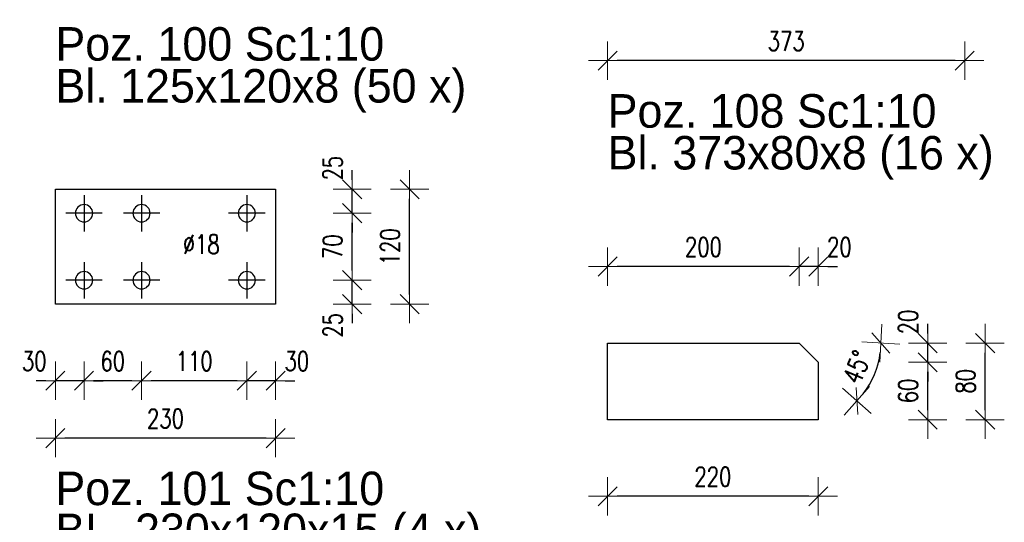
# Model space of a CAD drawing. Header units: millimetres. Extents: x 3515 to 4269, y 13087 to 13548.
# Tile 13 of 20: x 4017 to 4120, y 13230 to 13282. Entities that reach past the tile are written whole.
import ezdxf

# ---------------------------------------------------------------- set-up
doc = ezdxf.new("R2010")
doc.units = ezdxf.units.MM
doc.header["$LTSCALE"] = 10
doc.linetypes.add('MITTE', pattern=[2, 1.25, -0.25, 0.25, -0.25])
doc.layers.get('Defpoints').update_dxf_attribs({"color": 1})
doc.layers.add('PS_DIM', color=4, linetype='Continuous', lineweight=13)
doc.layers.add('PS_SOLID', color=7, linetype='Continuous', lineweight=30)
doc.layers.add('PS_MID', color=5, linetype='MITTE')
doc.layers.add('PS_PLATE', color=1, linetype='Continuous')
doc.styles.add('simplex', font='simplex.shx', dxfattribs={"width": 0.75})
doc.dimstyles.new('1_10_PRZ_DS1-LS10', dxfattribs={"dimtxt": 2, "dimasz": 1, "dimexe": 2, "dimexo": 5, "dimgap": 1, "dimtad": 1, "dimdec": 0, "dimlfac": 10, "dimtxsty": 'simplex', "dimblk": 'dimznak', "dimcen": 2, "dimse1": 1, "dimse2": 1, "dimclrt": 3, "dimadec": 1, "dimazin": 0, "dimtfac": 1, "dimtdec": 0, "dimtix": 1, "dimtmove": 2, "dimatfit": 3, "dimldrblk": 'dim-grot', "dimfxl": 1, "dimarcsym": 0})

# ---------------------------------------------------------------- blocks, each defined once
blk = doc.blocks.new('dimznak')
at = {"color": 0}
for points in [[(0, 2), (0, -2)], [(-2, 0), (2, 0)]]:
    blk.add_lwpolyline(points, dxfattribs=at)
at = {"color": 2}
blk.add_lwpolyline([(1, 1), (-1, -1)], dxfattribs=at)
blk = doc.blocks.new('*D226')
at = {"layer": 'Defpoints', "color": 0, "transparency": 16777216}
for p in [(4041.17, 13255.21), (4052.17, 13255.21), (4044.17, 13252.71)]:
    blk.add_point(p, dxfattribs=at)
at = {"layer": 'PS_DIM', "color": 0, "lineweight": -2, "transparency": 16777216}
for p, q in [((4052.17, 13256.21), (4052.17, 13257.21)), ((4052.17, 13252.71), (4052.17, 13255.21)), ((4052.17, 13251.71), (4052.17, 13250.71))]:
    blk.add_line(p, q, dxfattribs=at)
for p, rotation in [((4052.17, 13255.21), 270), ((4052.17, 13252.71), 90)]:
    blk.add_blockref('dimznak', p, dxfattribs=dict(at, rotation=rotation))
at = {"layer": 'PS_DIM', "color": 3, "transparency": 16777216, "insert": (4050.13, 13250.5), "char_height": 2, "attachment_point": 5, "rotation": 90, "style": 'simplex'}
blk.add_mtext('25', dxfattribs=at)
blk = doc.blocks.new('dim-grot')
blk.add_hatch(color=256).paths.add_polyline_path([(0, 0), (-2, 0.5), (-2, -0.5)])
blk.add_lwpolyline([(0, 0), (-2, 0.5), (-2, -0.5), (0, 0)])
blk = doc.blocks.new('*D227')
at = {"layer": 'Defpoints', "color": 0, "transparency": 16777216}
for p in [(4041.17, 13262.21), (4052.17, 13262.21), (4041.17, 13255.21)]:
    blk.add_point(p, dxfattribs=at)
at = {"layer": 'PS_DIM', "color": 0, "lineweight": -2, "transparency": 16777216}
blk.add_line((4052.17, 13256.21), (4052.17, 13261.21), dxfattribs=at)
for p, rotation in [((4052.17, 13262.21), 90), ((4052.17, 13255.21), 270)]:
    blk.add_blockref('dimznak', p, dxfattribs=dict(at, rotation=rotation))
at = {"layer": 'PS_DIM', "color": 3, "transparency": 16777216, "insert": (4050.13, 13258.71), "char_height": 2, "attachment_point": 5, "rotation": 90, "style": 'simplex'}
blk.add_mtext('70', dxfattribs=at)
blk = doc.blocks.new('*D228')
at = {"layer": 'Defpoints', "color": 0, "transparency": 16777216}
for p in [(4044.17, 13264.71), (4052.17, 13264.71), (4041.17, 13262.21)]:
    blk.add_point(p, dxfattribs=at)
at = {"layer": 'PS_DIM', "color": 0, "lineweight": -2, "transparency": 16777216}
for p, q in [((4052.17, 13265.71), (4052.17, 13266.71)), ((4052.17, 13262.21), (4052.17, 13264.71)), ((4052.17, 13261.21), (4052.17, 13260.21))]:
    blk.add_line(p, q, dxfattribs=at)
for p, rotation in [((4052.17, 13264.71), 270), ((4052.17, 13262.21), 90)]:
    blk.add_blockref('dimznak', p, dxfattribs=dict(at, rotation=rotation))
at = {"layer": 'PS_DIM', "color": 3, "transparency": 16777216, "insert": (4050.13, 13266.92), "char_height": 2, "attachment_point": 5, "rotation": 90, "style": 'simplex'}
blk.add_mtext('25', dxfattribs=at)
blk = doc.blocks.new('*D229')
at = {"layer": 'Defpoints', "color": 0, "transparency": 16777216}
for p in [(4044.17, 13264.71), (4058.17, 13264.71), (4044.17, 13252.71)]:
    blk.add_point(p, dxfattribs=at)
at = {"layer": 'PS_DIM', "color": 0, "lineweight": -2, "transparency": 16777216}
blk.add_line((4058.17, 13253.71), (4058.17, 13263.71), dxfattribs=at)
for p, rotation in [((4058.17, 13264.71), 90), ((4058.17, 13252.71), 270)]:
    blk.add_blockref('dimznak', p, dxfattribs=dict(at, rotation=rotation))
at = {"layer": 'PS_DIM', "color": 3, "transparency": 16777216, "insert": (4056.13, 13258.71), "char_height": 2, "attachment_point": 5, "rotation": 90, "style": 'simplex'}
blk.add_mtext('120', dxfattribs=at)
blk = doc.blocks.new('*D230')
at = {"layer": 'Defpoints', "color": 0, "transparency": 16777216}
for p in [(4041.17, 13255.21), (4044.17, 13252.71), (4041.17, 13244.71)]:
    blk.add_point(p, dxfattribs=at)
at = {"layer": 'PS_DIM', "color": 0, "lineweight": -2, "transparency": 16777216}
for p, q in [((4040.17, 13244.71), (4039.17, 13244.71)), ((4044.17, 13244.71), (4041.17, 13244.71)), ((4045.17, 13244.71), (4046.17, 13244.71))]:
    blk.add_line(p, q, dxfattribs=at)
blk.add_blockref('dimznak', (4041.17, 13244.71), dxfattribs=at)
at = {"layer": 'PS_DIM', "color": 0, "lineweight": -2, "transparency": 16777216, "rotation": 180}
blk.add_blockref('dimznak', (4044.17, 13244.71), dxfattribs=at)
at = {"layer": 'PS_DIM', "color": 3, "transparency": 16777216, "insert": (4046.39, 13246.75), "char_height": 2, "attachment_point": 5, "style": 'simplex'}
blk.add_mtext('30', dxfattribs=at)
blk = doc.blocks.new('*D231')
at = {"layer": 'Defpoints', "color": 0, "transparency": 16777216}
for p in [(4030.17, 13255.21), (4041.17, 13255.21), (4030.17, 13244.71)]:
    blk.add_point(p, dxfattribs=at)
at = {"layer": 'PS_DIM', "color": 0, "lineweight": -2, "transparency": 16777216}
blk.add_line((4040.17, 13244.71), (4031.17, 13244.71), dxfattribs=at)
at = {"layer": 'PS_DIM', "color": 0, "lineweight": -2, "transparency": 16777216, "rotation": 180}
blk.add_blockref('dimznak', (4030.17, 13244.71), dxfattribs=at)
at = {"layer": 'PS_DIM', "color": 0, "lineweight": -2, "transparency": 16777216}
blk.add_blockref('dimznak', (4041.17, 13244.71), dxfattribs=at)
at = {"layer": 'PS_DIM', "color": 3, "transparency": 16777216, "insert": (4035.67, 13246.75), "char_height": 2, "attachment_point": 5, "style": 'simplex'}
blk.add_mtext('110', dxfattribs=at)
blk = doc.blocks.new('*D232')
at = {"layer": 'Defpoints', "color": 0, "transparency": 16777216}
for p in [(4024.17, 13255.21), (4030.17, 13255.21), (4024.17, 13244.71)]:
    blk.add_point(p, dxfattribs=at)
at = {"layer": 'PS_DIM', "color": 0, "lineweight": -2, "transparency": 16777216}
blk.add_line((4029.17, 13244.71), (4025.17, 13244.71), dxfattribs=at)
at = {"layer": 'PS_DIM', "color": 0, "lineweight": -2, "transparency": 16777216, "rotation": 180}
blk.add_blockref('dimznak', (4024.17, 13244.71), dxfattribs=at)
at = {"layer": 'PS_DIM', "color": 0, "lineweight": -2, "transparency": 16777216}
blk.add_blockref('dimznak', (4030.17, 13244.71), dxfattribs=at)
at = {"layer": 'PS_DIM', "color": 3, "transparency": 16777216, "insert": (4027.17, 13246.75), "char_height": 2, "attachment_point": 5, "style": 'simplex'}
blk.add_mtext('60', dxfattribs=at)
blk = doc.blocks.new('*D233')
at = {"layer": 'Defpoints', "color": 0, "transparency": 16777216}
for p in [(4024.17, 13255.21), (4021.17, 13252.71), (4021.17, 13244.71)]:
    blk.add_point(p, dxfattribs=at)
at = {"layer": 'PS_DIM', "color": 0, "lineweight": -2, "transparency": 16777216}
for p, q in [((4020.17, 13244.71), (4019.17, 13244.71)), ((4024.17, 13244.71), (4021.17, 13244.71)), ((4025.17, 13244.71), (4026.17, 13244.71))]:
    blk.add_line(p, q, dxfattribs=at)
blk.add_blockref('dimznak', (4021.17, 13244.71), dxfattribs=at)
at = {"layer": 'PS_DIM', "color": 0, "lineweight": -2, "transparency": 16777216, "rotation": 180}
blk.add_blockref('dimznak', (4024.17, 13244.71), dxfattribs=at)
at = {"layer": 'PS_DIM', "color": 3, "transparency": 16777216, "insert": (4018.96, 13246.75), "char_height": 2, "attachment_point": 5, "style": 'simplex'}
blk.add_mtext('30', dxfattribs=at)
blk = doc.blocks.new('*D234')
at = {"layer": 'Defpoints', "color": 0, "transparency": 16777216}
for p in [(4021.17, 13252.71), (4044.17, 13252.71), (4021.17, 13238.71)]:
    blk.add_point(p, dxfattribs=at)
at = {"layer": 'PS_DIM', "color": 0, "lineweight": -2, "transparency": 16777216}
blk.add_line((4043.17, 13238.71), (4022.17, 13238.71), dxfattribs=at)
at = {"layer": 'PS_DIM', "color": 0, "lineweight": -2, "transparency": 16777216, "rotation": 180}
blk.add_blockref('dimznak', (4021.17, 13238.71), dxfattribs=at)
at = {"layer": 'PS_DIM', "color": 0, "lineweight": -2, "transparency": 16777216}
blk.add_blockref('dimznak', (4044.17, 13238.71), dxfattribs=at)
at = {"layer": 'PS_DIM', "color": 3, "transparency": 16777216, "insert": (4032.67, 13240.75), "char_height": 2, "attachment_point": 5, "style": 'simplex'}
blk.add_mtext('230', dxfattribs=at)
blk = doc.blocks.new('*D311')
at = {"layer": 'Defpoints', "color": 0, "transparency": 16777216}
for p in [(4078.85, 13286.15), (4116.15, 13286.15), (4078.85, 13278.15)]:
    blk.add_point(p, dxfattribs=at)
at = {"layer": 'PS_DIM', "color": 0, "lineweight": -2, "transparency": 16777216}
blk.add_line((4115.15, 13278.15), (4079.85, 13278.15), dxfattribs=at)
at = {"layer": 'PS_DIM', "color": 0, "lineweight": -2, "transparency": 16777216, "rotation": 180}
blk.add_blockref('dimznak', (4078.85, 13278.15), dxfattribs=at)
at = {"layer": 'PS_DIM', "color": 0, "lineweight": -2, "transparency": 16777216}
blk.add_blockref('dimznak', (4116.15, 13278.15), dxfattribs=at)
at = {"layer": 'PS_DIM', "color": 3, "transparency": 16777216, "insert": (4097.5, 13280.19), "char_height": 2, "attachment_point": 5, "style": 'simplex'}
blk.add_mtext('373', dxfattribs=at)
blk = doc.blocks.new('*D315')
at = {"layer": 'Defpoints', "color": 0, "transparency": 16777216}
for p in [(4098.85, 13248.64), (4101.68, 13248.64), (4100.85, 13246.64), (4106.25, 13244.36)]:
    blk.add_point(p, dxfattribs=at)
at = {"layer": 'PS_DIM', "color": 0, "lineweight": -2, "transparency": 16777216}
blk.add_arc((4098.85, 13248.64), 8.54, 321.7108, 353.2892, dxfattribs=at)
for p, rotation in [((4107.39, 13248.64), 86.64460473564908), ((4104.89, 13242.6), 228.3553952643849)]:
    blk.add_blockref('dimznak', p, dxfattribs=dict(at, rotation=rotation))
at = {"layer": 'PS_DIM', "color": 3, "transparency": 16777216, "insert": (4104.89, 13246.13), "char_height": 2, "attachment_point": 5, "rotation": 67.5, "style": 'simplex'}
blk.add_mtext('45%%d', dxfattribs=at)
blk = doc.blocks.new('*D316')
at = {"layer": 'Defpoints', "color": 0, "transparency": 16777216}
for p in [(4100.85, 13246.64), (4112.28, 13246.64), (4100.85, 13240.64)]:
    blk.add_point(p, dxfattribs=at)
at = {"layer": 'PS_DIM', "color": 0, "lineweight": -2, "transparency": 16777216}
blk.add_line((4112.28, 13241.64), (4112.28, 13245.64), dxfattribs=at)
for p, rotation in [((4112.28, 13246.64), 90), ((4112.28, 13240.64), 270)]:
    blk.add_blockref('dimznak', p, dxfattribs=dict(at, rotation=rotation))
at = {"layer": 'PS_DIM', "color": 3, "transparency": 16777216, "insert": (4110.24, 13243.64), "char_height": 2, "attachment_point": 5, "rotation": 90, "style": 'simplex'}
blk.add_mtext('60', dxfattribs=at)
blk = doc.blocks.new('*D317')
at = {"layer": 'Defpoints', "color": 0, "transparency": 16777216}
for p in [(4098.85, 13248.64), (4112.28, 13248.64), (4100.85, 13246.64)]:
    blk.add_point(p, dxfattribs=at)
at = {"layer": 'PS_DIM', "color": 0, "lineweight": -2, "transparency": 16777216}
for p, q in [((4112.28, 13249.64), (4112.28, 13250.64)), ((4112.28, 13246.64), (4112.28, 13248.64)), ((4112.28, 13245.64), (4112.28, 13244.64))]:
    blk.add_line(p, q, dxfattribs=at)
for p, rotation in [((4112.28, 13248.64), 270), ((4112.28, 13246.64), 90)]:
    blk.add_blockref('dimznak', p, dxfattribs=dict(at, rotation=rotation))
at = {"layer": 'PS_DIM', "color": 3, "transparency": 16777216, "insert": (4110.24, 13250.85), "char_height": 2, "attachment_point": 5, "rotation": 90, "style": 'simplex'}
blk.add_mtext('20', dxfattribs=at)
blk = doc.blocks.new('*D318')
at = {"layer": 'Defpoints', "color": 0, "transparency": 16777216}
for p in [(4100.85, 13248.64), (4118.28, 13248.64), (4100.85, 13240.64)]:
    blk.add_point(p, dxfattribs=at)
at = {"layer": 'PS_DIM', "color": 0, "lineweight": -2, "transparency": 16777216}
blk.add_line((4118.28, 13241.64), (4118.28, 13247.64), dxfattribs=at)
for p, rotation in [((4118.28, 13248.64), 90), ((4118.28, 13240.64), 270)]:
    blk.add_blockref('dimznak', p, dxfattribs=dict(at, rotation=rotation))
at = {"layer": 'PS_DIM', "color": 3, "transparency": 16777216, "insert": (4116.24, 13244.64), "char_height": 2, "attachment_point": 5, "rotation": 90, "style": 'simplex'}
blk.add_mtext('80', dxfattribs=at)
blk = doc.blocks.new('*D319')
at = {"layer": 'Defpoints', "color": 0, "transparency": 16777216}
for p in [(4078.85, 13240.64), (4100.85, 13240.64), (4078.85, 13232.64)]:
    blk.add_point(p, dxfattribs=at)
at = {"layer": 'PS_DIM', "color": 0, "lineweight": -2, "transparency": 16777216}
blk.add_line((4099.85, 13232.64), (4079.85, 13232.64), dxfattribs=at)
at = {"layer": 'PS_DIM', "color": 0, "lineweight": -2, "transparency": 16777216, "rotation": 180}
blk.add_blockref('dimznak', (4078.85, 13232.64), dxfattribs=at)
at = {"layer": 'PS_DIM', "color": 0, "lineweight": -2, "transparency": 16777216}
blk.add_blockref('dimznak', (4100.85, 13232.64), dxfattribs=at)
at = {"layer": 'PS_DIM', "color": 3, "transparency": 16777216, "insert": (4089.85, 13234.68), "char_height": 2, "attachment_point": 5, "style": 'simplex'}
blk.add_mtext('220', dxfattribs=at)
blk = doc.blocks.new('*D320')
at = {"layer": 'Defpoints', "color": 0, "transparency": 16777216}
for p in [(4098.85, 13256.64), (4098.85, 13248.64), (4100.85, 13246.64)]:
    blk.add_point(p, dxfattribs=at)
at = {"layer": 'PS_DIM', "color": 0, "lineweight": -2, "transparency": 16777216}
for p, q in [((4097.85, 13256.64), (4096.85, 13256.64)), ((4100.85, 13256.64), (4098.85, 13256.64)), ((4101.85, 13256.64), (4102.85, 13256.64))]:
    blk.add_line(p, q, dxfattribs=at)
blk.add_blockref('dimznak', (4098.85, 13256.64), dxfattribs=at)
at = {"layer": 'PS_DIM', "color": 0, "lineweight": -2, "transparency": 16777216, "rotation": 180}
blk.add_blockref('dimznak', (4100.85, 13256.64), dxfattribs=at)
at = {"layer": 'PS_DIM', "color": 3, "transparency": 16777216, "insert": (4103.06, 13258.68), "char_height": 2, "attachment_point": 5, "style": 'simplex'}
blk.add_mtext('20', dxfattribs=at)
blk = doc.blocks.new('*D321')
at = {"layer": 'Defpoints', "color": 0, "transparency": 16777216}
for p in [(4078.85, 13256.64), (4078.85, 13248.64), (4098.85, 13248.64)]:
    blk.add_point(p, dxfattribs=at)
at = {"layer": 'PS_DIM', "color": 0, "lineweight": -2, "transparency": 16777216}
blk.add_line((4097.85, 13256.64), (4079.85, 13256.64), dxfattribs=at)
at = {"layer": 'PS_DIM', "color": 0, "lineweight": -2, "transparency": 16777216, "rotation": 180}
blk.add_blockref('dimznak', (4078.85, 13256.64), dxfattribs=at)
at = {"layer": 'PS_DIM', "color": 0, "lineweight": -2, "transparency": 16777216}
blk.add_blockref('dimznak', (4098.85, 13256.64), dxfattribs=at)
at = {"layer": 'PS_DIM', "color": 3, "transparency": 16777216, "insert": (4088.85, 13258.68), "char_height": 2, "attachment_point": 5, "style": 'simplex'}
blk.add_mtext('200', dxfattribs=at)
blk = doc.blocks.new('*X463')
at = {"color": 0}
for s, p in [('Poz. 100 Sc1:10', (4021.17, 13248.42, 2.4)), ('Bl. 125x120x8 (50 x)', (4021.17, 13244.04, 2.4))]:
    blk.add_text(s, height=3.5, dxfattribs=at).set_placement(p)
blk = doc.blocks.new('*X469')
at = {"color": 0}
for s, p in [('Poz. 101 Sc1:10', (4021.17, 13201.98, 3.2)), ('BL. 230x120x15 (4 x)', (4021.17, 13197.6, 3.2))]:
    blk.add_text(s, height=3.5, dxfattribs=at).set_placement(p)
blk = doc.blocks.new('*X511')
at = {"layer": 'PS_MID', "color": 5, "linetype": 'MITTE'}
for p, q in [((4024.17, 13264.11), (4024.17, 13260.31)), ((4030.17, 13264.11), (4030.17, 13260.31)), ((4041.17, 13264.11), (4041.17, 13260.31)), ((4026.07, 13262.21), (4022.27, 13262.21)), ((4032.07, 13262.21), (4028.27, 13262.21)), ((4043.07, 13262.21), (4039.27, 13262.21)), ((4024.17, 13257.11), (4024.17, 13253.31)), ((4030.17, 13257.11), (4030.17, 13253.31)), ((4041.17, 13257.11), (4041.17, 13253.31)), ((4026.07, 13255.21), (4022.27, 13255.21)), ((4032.07, 13255.21), (4028.27, 13255.21)), ((4043.07, 13255.21), (4039.27, 13255.21))]:
    blk.add_line(p, q, dxfattribs=at)
at = {"layer": 'PS_SOLID', "color": 7, "linetype": 'Continuous'}
for p, q in [((4021.17, 13264.71), (4044.17, 13264.71)), ((4021.17, 13252.71), (4021.17, 13264.71)), ((4044.17, 13264.71), (4044.17, 13252.71)), ((4044.17, 13252.71), (4021.17, 13252.71))]:
    blk.add_line(p, q, dxfattribs=at)
at = {"layer": 'PS_SOLID', "color": 7, "extrusion": (0, 0, -1)}
for centre in [(-4024.17, 13262.21), (-4030.17, 13262.21), (-4041.17, 13262.21), (-4024.17, 13255.21), (-4030.17, 13255.21), (-4041.17, 13255.21)]:
    blk.add_circle(centre, 0.9, dxfattribs=at)
blk = doc.blocks.new('*X523')
at = {"color": 0}
for s, p in [('Poz. 108 Sc1:10', (4078.85, 13271.15, 0.8)), ('Bl. 373x80x8 (16 x)', (4078.85, 13266.78, 0.8))]:
    blk.add_text(s, height=3.5, dxfattribs=at).set_placement(p)
blk = doc.blocks.new('*X524')
at = {"layer": 'PS_SOLID', "color": 7, "linetype": 'Continuous'}
for p, q in [((4078.85, 13240.64), (4078.85, 13248.64)), ((4078.85, 13248.64), (4098.85, 13248.64)), ((4100.85, 13246.64), (4098.85, 13248.64)), ((4100.85, 13246.64), (4100.85, 13240.64)), ((4100.85, 13240.64), (4078.85, 13240.64))]:
    blk.add_line(p, q, dxfattribs=at)

msp = doc.modelspace()

# ---------------------------------------------------------------- block references
for name, p in [('*X463', (0, 29.732)), ('*X523', (0, 0)), ('*X469', (0, 29.732))]:
    msp.add_blockref(name, p)
at = {"layer": 'PS_PLATE'}
for name in ['*X511', '*X524']:
    msp.add_blockref(name, (0, 0), dxfattribs=at)

# ---------------------------------------------------------------- texts
at = {"layer": 'PS_DIM', "insert": (4034.486, 13257.968, 3.2), "char_height": 2, "attachment_point": 7, "style": 'simplex'}
msp.add_mtext('\\A1;%%c18', dxfattribs=at)

# ---------------------------------------------------------------- dimensions: what is measured, and where the dimension line sits
at = {"layer": 'PS_DIM'}
for base, p1, p2, angle, text, picture, middle in [((4078.85, 13278.151, 0.8), (4116.15, 13286.151, 0.8), (4078.85, 13286.151, 0.8), 180, '373', '*D311', (4097.5, 13280.191, 0.8)), ((4052.173, 13264.71, 3.2), (4041.173, 13262.21, 3.2), (4044.173, 13264.71, 3.2), 90, '25', '*D228', (4050.133, 13266.924, 3.2)), ((4058.173, 13264.71, 3.2), (4044.173, 13252.71, 3.2), (4044.173, 13264.71, 3.2), 90, '120', '*D229', (4056.133, 13258.71, 3.2)), ((4052.173, 13262.21, 3.2), (4041.173, 13255.21, 3.2), (4041.173, 13262.21, 3.2), 90, '70', '*D227', (4050.133, 13258.71, 3.2)), ((4078.85, 13256.636, 0.8), (4098.85, 13248.636, 0.8), (4078.85, 13248.636, 0.8), 180, '200', '*D321', (4088.85, 13258.676, 0.8)), ((4098.85, 13256.636, 0.8), (4100.85, 13246.636, 0.8), (4098.85, 13248.636, 0.8), 180, '20', '*D320', (4103.064, 13258.676, 0.8)), ((4052.173, 13255.21, 3.2), (4044.173, 13252.71, 3.2), (4041.173, 13255.21, 3.2), 90, '25', '*D226', (4050.133, 13250.496, 3.2)), ((4021.173, 13244.71, 3.2), (4024.173, 13255.21, 3.2), (4021.173, 13252.71, 3.2), 180, '30', '*D233', (4018.959, 13246.75, 3.2)), ((4024.173, 13244.71, 3.2), (4030.173, 13255.21, 3.2), (4024.173, 13255.21, 3.2), 180, '60', '*D232', (4027.173, 13246.75, 3.2)), ((4030.173, 13244.71, 3.2), (4041.173, 13255.21, 3.2), (4030.173, 13255.21, 3.2), 180, '110', '*D231', (4035.673, 13246.75, 3.2)), ((4041.173, 13244.71, 3.2), (4044.173, 13252.71, 3.2), (4041.173, 13255.21, 3.2), 180, '30', '*D230', (4046.387, 13246.75, 3.2)), ((4021.173, 13238.71, 3.2), (4044.173, 13252.71, 3.2), (4021.173, 13252.71, 3.2), 180, '230', '*D234', (4032.673, 13240.75, 3.2)), ((4112.282, 13248.636, 0.8), (4100.85, 13246.636, 0.8), (4098.85, 13248.636, 0.8), 90, '20', '*D317', (4110.242, 13250.85, 0.8)), ((4118.282, 13248.636, 0.8), (4100.85, 13240.636, 0.8), (4100.85, 13248.636, 0.8), 90, '80', '*D318', (4116.242, 13244.636, 0.8)), ((4112.282, 13246.636, 0.8), (4100.85, 13240.636, 0.8), (4100.85, 13246.636, 0.8), 90, '60', '*D316', (4110.242, 13243.636, 0.8)), ((4078.85, 13232.636, 0.8), (4100.85, 13240.636, 0.8), (4078.85, 13240.636, 0.8), 180, '220', '*D319', (4089.85, 13234.676, 0.8))]:
    dim = msp.add_linear_dim(base=base, p1=p1, p2=p2, angle=angle, text=text, dimstyle='1_10_PRZ_DS1-LS10', dxfattribs=at)
    dim.commit()
    dim.dimension.update_dxf_attribs({"geometry": picture, "text_midpoint": middle, "dimtype": 128})
dim = msp.add_angular_dim_3p(base=(4106.248, 13244.365, 0.8), center=(4098.85, 13248.636, 0.8), p1=(4100.85, 13246.636, 0.8), p2=(4101.678, 13248.636, 0.8), text='45%%d', dimstyle='1_10_PRZ_DS1-LS10', dxfattribs=at)
dim.commit()
dim.dimension.update_dxf_attribs({"geometry": '*D315', "text_midpoint": (4104.894, 13246.132, 0.8)})

doc.saveas('drawing.dxf')
